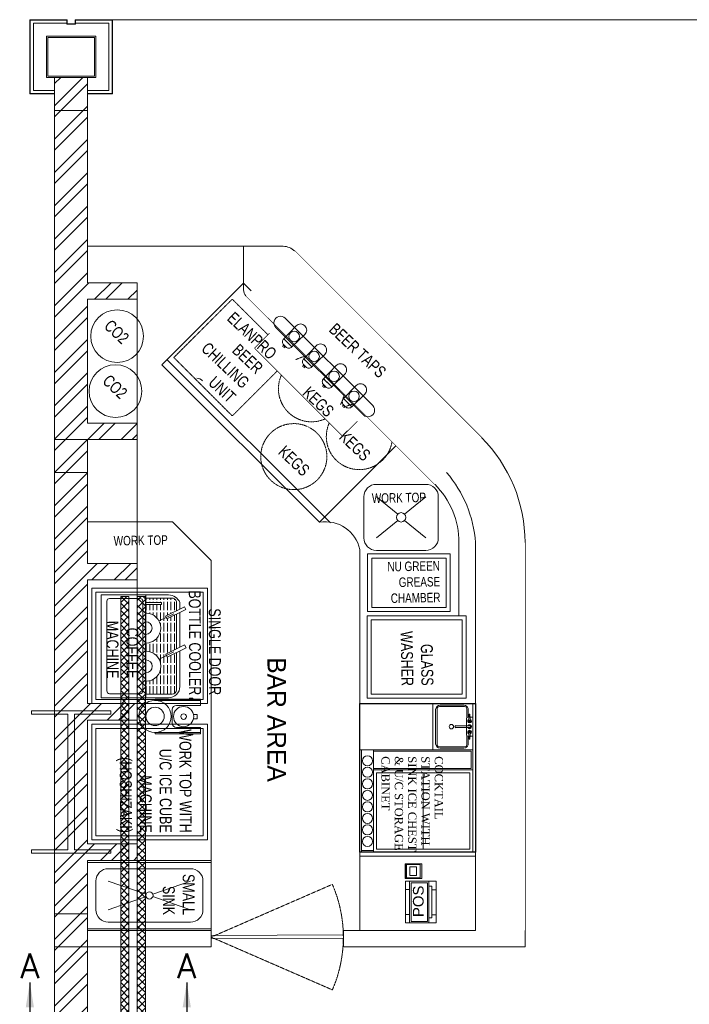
# Model space of a CAD drawing. Header units: millimetres. Extents: x -4747 to 55193, y -3459 to 48388.
# Tile 29 of 35: x -211 to 3842, y 42422 to 48388. Entities that reach past the tile are written whole.
import ezdxf

# ---------------------------------------------------------------- set-up
doc = ezdxf.new("R2010")
doc.units = ezdxf.units.MM
doc.header["$MEASUREMENT"] = 0
doc.linetypes.add('XR-FP-DS$0$DASHED', pattern=[0.75, 0.5, -0.25])
doc.linetypes.add('XR-FP-DS$0$HIDDEN', pattern=[0.375, 0.25, -0.125])
doc.layers.get('0').update_dxf_attribs({"lineweight": 5})
for name, color, linetype, lineweight, true_color in [('M-MEP-ELCT-TRUNKING', 7, 'Continuous', 20, 0x960000), ('XR-FP-DS$0$00_FB_EQUI_equipo', 9, 'Continuous', 0, 0x808080), ('XR-FP-DS$0$A-DETL-GENF', 9, 'Continuous', 0, 0x808080), ('XR-FP-DS$0$A-Wall', 9, 'Continuous', 0, 0x808080), ('XR-FP-DS$0$bar-equipment', 9, 'Continuous', 0, 0x808080), ('XR-FP-DS$0$Column', 9, 'Continuous', 0, 0x808080), ('XR-FP-DS$0$ELECTRIC POINTS', 9, 'Continuous', 0, 0x808080), ('XR-FP-DS$0$elevation line', 9, 'Continuous', 0, 0x808080), ('XR-FP-DS$0$EQUIP.', 9, 'Continuous', 0, 0x808080), ('XR-FP-DS$0$Equipment', 9, 'Continuous', 0, 0x808080), ('XR-FP-DS$0$Furn', 9, 'Continuous', 0, 0x808080), ('XR-FP-DS$0$Furniture01', 9, 'Continuous', 0, 0x808080), ('XR-FP-DS$0$LEGEND', 9, 'Continuous', 0, 0x808080), ('XR-FP-DS$0$Naren-Kitchen', 9, 'Continuous', 0, 0x808080), ('XR-FP-DS$0$ND_02_WALL', 9, 'Continuous', 0, 0x808080), ('XR-FP-DS$0$ND_26_HATCH', 9, 'Continuous', 0, 0x808080), ('XR-FP-DS$0$New-Design-Equipment', 9, 'Continuous', 0, 0x808080), ('XR-FP-DS$0$New1-furn', 9, 'Continuous', 0, 0x808080), ('XR-FP-DS$0$text equipment', 9, 'Continuous', 0, 0x808080)]:
    doc.layers.add(name, color=color, linetype=linetype, lineweight=lineweight, true_color=true_color)
doc.styles.add('Oswald Light', font='txt')
doc.styles.get("Standard").update_dxf_attribs({"font": 'romans.shx'})
doc.styles.add('XR-FP-DS$0$Cen-Gothic', font='GOTHIC.TTF', dxfattribs={"height": 2})
doc.styles.add('XR-FP-DS$0$DIMTEXT', font='arial.ttf', dxfattribs={"width": 0.75})
doc.styles.add('XR-FP-DS$0$Standard', font='times.ttf')
doc.dimstyles.new('MDS-50', dxfattribs={"dimtxt": 100, "dimasz": 100, "dimexe": 50, "dimexo": 50, "dimgap": 25, "dimtad": 1, "dimdec": 0, "dimtxsty": 'Oswald Light', "dimcen": 0, "dimdle": 1.5875, "dimazin": 0, "dimtfac": 1, "dimtdec": 0, "dimtix": 1, "dimtmove": 0, "dimatfit": 0, "dimfxl": 1, "dimfrac": 2, "dimtolj": 1, "dimarcsym": 0})
pattern_1 = [(45, (466761.75, 4437.1), (-101.02788, 101.02788), []), (45, (466829.1, 4437.1), (-101.02788, 101.02788), [])]
pattern_2 = [(45, (0, 34557.94), (-22.097087, 22.097087), []), (135, (0, 34557.94), (-22.097087, -22.097087), [])]

# ---------------------------------------------------------------- blocks, each defined once
blk = doc.blocks.new('XR-FP-DS$0$TPV')
at = {"layer": 'XR-FP-DS$0$New-Design-Equipment', "color": 0}
for points in [[(0, 0.3), (0, 0), (0.4099, 0), (0.4099, 0.3)], [(0.3254, 0.3), (0.0803, 0.3), (0.0803, 0.2577), (0.3254, 0.2577)], [(0, 0.038), (0.4099, 0.038), (0.4099, 0.2282), (0, 0.2282)], [(0.0127, 0.0549), (0.393, 0.0549), (0.393, 0.2155), (0.0127, 0.2155)], [(0.3592, 0.2577), (0.0507, 0.2577), (0.0507, 0.2282), (0.3592, 0.2282)], [(0.3275, 0.038), (0.0824, 0.038), (0.0824, 0), (0.3275, 0)]]:
    blk.add_lwpolyline(points, close=True, dxfattribs=at)
blk = doc.blocks.new('XR-FP-DS$0$bar-code printer')
at = {"layer": 'XR-FP-DS$0$bar-equipment', "color": 0}
for p, q in [((-72.5, 164.4), (-72.5, 164.3)), ((-72.5, 164.4), (72.5, 164.4)), ((-72.5, 164.3), (-72.5, 163)), ((-72.5, 164.3), (72.5, 164.3)), ((-72.5, 163), (-72.5, 159.4)), ((-72.5, 159.4), (-72.5, 155)), ((-72.5, 155), (-72.5, 150.1)), ((-72.5, 150.1), (-72.5, 144.7)), ((-72.5, 144.7), (-72.5, 138.9)), ((-72.5, 138.9), (-72.5, 133.1)), ((-72.5, 133.1), (-72.5, 127.9)), ((-72.5, 127.9), (-72.5, 10.2)), ((-65, 148.7), (-65, 19)), ((-65, 148.7), (65, 148.7)), ((-42.5, 111.7), (-42.5, 106.6)), ((-42.5, 111.7), (42.5, 111.7)), ((-42.5, 111.4), (42.5, 111.4)), ((-42.5, 106.6), (-42.5, 95.8)), ((42.5, 111.7), (42.5, 106.6)), ((42.5, 106.6), (42.5, 95.8)), ((65, 148.7), (65, 19)), ((72.5, 164.4), (72.5, 164.3)), ((72.5, 164.3), (72.5, 163)), ((72.5, 163), (72.5, 159.4)), ((72.5, 159.4), (72.5, 155)), ((72.5, 155), (72.5, 150.1)), ((72.5, 150.1), (72.5, 144.7)), ((72.5, 144.7), (72.5, 138.9)), ((72.5, 138.9), (72.5, 133.1)), ((72.5, 133.1), (72.5, 127.9)), ((72.5, 127.9), (72.5, 10.2)), ((-72.5, 0), (-72.5, 10.2)), ((-72.5, 10.2), (72.5, 10.2)), ((-72.5, 0), (72.5, 0)), ((-65, 19), (-65, 14.5)), ((-65, 14.5), (65, 14.5)), ((-42.5, 95.8), (-42.5, 93.4)), ((-42.5, 93.4), (-42.5, 89.7)), ((-42.5, 89.7), (-42.5, 82.5)), ((-42.5, 82.5), (-42.5, 75.4)), ((-42.5, 75.4), (-42.5, 68.7)), ((-42.5, 68.7), (-42.5, 62.7)), ((-42.5, 62.7), (-42.5, 60.6)), ((-42.5, 60.6), (-42.5, 57.8)), ((-42.5, 57.8), (-42.5, 53.3)), ((-42.5, 53.3), (-42.5, 50)), ((-42.5, 50), (-42.5, 49.3)), ((-42.5, 48.9), (-42.5, 49.3)), ((-42.5, 48.9), (-42.5, 47.7)), ((-42.5, 47.7), (-42.5, 47.1)), ((-42.5, 45.8), (-42.5, 47.1)), ((-42.5, 45.8), (42.5, 45.8)), ((42.5, 95.8), (42.5, 93.4)), ((42.5, 93.4), (42.5, 89.7)), ((42.5, 89.7), (42.5, 82.5)), ((42.5, 82.5), (42.5, 75.4)), ((42.5, 75.4), (42.5, 68.7)), ((42.5, 68.7), (42.5, 62.7)), ((42.5, 62.7), (42.5, 60.6)), ((42.5, 60.6), (42.5, 57.8)), ((42.5, 57.8), (42.5, 53.3)), ((42.5, 53.3), (42.5, 50)), ((42.5, 50), (42.5, 49.3)), ((42.5, 48.9), (42.5, 49.3)), ((42.5, 48.9), (42.5, 47.7)), ((42.5, 47.7), (42.5, 47.1)), ((42.5, 45.8), (42.5, 47.1)), ((65, 19), (65, 14.5)), ((72.5, 0), (72.5, 10.2))]:
    blk.add_line(p, q, dxfattribs=at)
blk = doc.blocks.new('XR-FP-DS$0$Coffee machine1')
at = {"layer": 'XR-FP-DS$0$New-Design-Equipment', "ltscale": 0.02}
h = blk.add_hatch(dxfattribs=at)
h.set_pattern_fill('ACAD_ISO02W100', color=0, scale=0.005, style=0)
h.set_pattern_definition([(360, (-4.92096, -468.901333), (2e-18, 0.025), [0.06, -0.015])])
h.paths.add_polyline_path([(0.1789, -0.5362, 0.414214), (0.2089, -0.5062), (0.2089, -0.319), (0.1793, -0.319), (0.1793, -0.4289), (0.1639, -0.4289), (0.1639, -0.319), (0.103, -0.319, -0.271166), (0.0467, -0.4112), (0.0719, -0.4628), (0.0815, -0.4581), (0.12, -0.5362)])
h.paths.add_polyline_path([(0.095, -0.5362), (0.0613, -0.468), (0.0719, -0.4628), (0.0467, -0.4112, -0.561127), (-0.1107, -0.319), (-0.1683, -0.319, -0.274215), (-0.2246, -0.4124), (-0.1994, -0.464), (-0.1898, -0.4593), (-0.1519, -0.5362)])
h.paths.add_polyline_path([(-0.1769, -0.5362), (-0.21, -0.4692), (-0.1994, -0.464), (-0.2246, -0.4124, -0.564865), (-0.382, -0.319), (-0.4738, -0.319), (-0.4738, -0.5062, 0.414214), (-0.4438, -0.5362)])
at = {"layer": 'XR-FP-DS$0$New-Design-Equipment', "color": 0, "ltscale": 0.02}
for p, q in [((-0.5, -0.319), (0.2318, -0.319)), ((-0.4738, -0.5062), (-0.4738, -0.319)), ((0.2089, -0.319), (0.2089, -0.5062)), ((-0.2242, -0.4131), (-0.1733, -0.5177)), ((0.0471, -0.4119), (0.098, -0.5165)), ((-0.1769, -0.5362), (-0.4438, -0.5362)), ((0.095, -0.5362), (-0.1519, -0.5362)), ((0.1789, -0.5362), (0.12, -0.5362))]:
    blk.add_line(p, q, dxfattribs=at)
blk.add_lwpolyline([(0.1317, -0.56), (0.178, -0.56, 0.290382), (0.2318, -0.48), (0.2318, 0), (-0.5, 0), (-0.5, -0.48, 0.414214), (-0.42, -0.56), (-0.1652, -0.56)], format="xyb", dxfattribs=at)
blk.add_lwpolyline([(-0.4508, -0.0405), (0.1866, -0.0405, -0.414214), (0.2066, -0.0605), (0.2066, -0.277, -0.414214), (0.1866, -0.297), (-0.4508, -0.297, -0.414214), (-0.4708, -0.277), (-0.4708, -0.0605, -0.414214)], format="xyb", close=True, dxfattribs=at)
for points in [[(0.1639, -0.319), (0.1793, -0.319), (0.1793, -0.4289), (0.1639, -0.4289)], [(-0.1236, -0.5936), (-0.1437, -0.6036), (-0.21, -0.4692), (-0.1898, -0.4593)], [(0.1477, -0.5924), (0.1276, -0.6024), (0.0613, -0.468), (0.0815, -0.4581)]]:
    blk.add_lwpolyline(points, close=True, dxfattribs=at)
for points in [[(-0.1402, -0.56), (0.1067, -0.56)], [(0.1317, -0.56), (0.178, -0.56)]]:
    blk.add_lwpolyline(points, dxfattribs=at)
for centre, radius, start, end in [((-0.2752, -0.3183), 0.1069, 180.24011, 0.24011), ((-0.2752, -0.3183), 0.045, 180.24011, 0.24011), ((-0.0039, -0.317), 0.1069, 180.24011, 0.24011), ((-0.0039, -0.317), 0.045, 180.24011, 0.24011), ((-0.4438, -0.5062), 0.03, 180, 270), ((0.1789, -0.5062), 0.03, 270, 0)]:
    blk.add_arc(centre, radius, start, end, dxfattribs=at)
blk = doc.blocks.new('XR-FP-DS$0$MOLINILLO-Grinder')
at = {"layer": 'XR-FP-DS$0$New-Design-Equipment', "color": 0}
for p, q in [((0, -0.2744), (0, 0)), ((0, 0), (0.0091, 0)), ((0.0091, -0.2783), (0.0091, 0)), ((0.0091, 0), (0.0398, 0)), ((0.0398, -0.1442), (0.0398, 0)), ((0.173, -0.1442), (0.173, 0)), ((0.173, 0), (0.2034, 0)), ((0.2034, -0.2783), (0.2034, 0)), ((0.2102, 0), (0.2034, 0)), ((0.2102, -0.2744), (0.2102, 0)), ((0, -0.0453), (-0.006, -0.0453)), ((-0.006, -0.0453), (-0.006, -0.0666)), ((0, -0.0666), (0, -0.0453)), ((0.0921, -0.0417), (0.0921, -0.0191)), ((0.0921, -0.0191), (0.118, -0.0191)), ((0.118, -0.0417), (0.118, -0.0191)), ((0.2102, -0.0453), (0.2162, -0.0453)), ((0.2102, -0.0666), (0.2102, -0.0453)), ((0.2162, -0.0453), (0.2162, -0.0666)), ((-0.006, -0.0666), (0, -0.0666)), ((0.2162, -0.0666), (0.2102, -0.0666)), ((0.0655, -0.1698), (0.1473, -0.1698)), ((0.009, -0.2744), (0, -0.2744)), ((0.2102, -0.2744), (0.2034, -0.2744))]:
    blk.add_line(p, q, dxfattribs=at)
for centre, radius in [((0.1051, -0.1015), 0.0612), ((0.1051, -0.1015), 0.0168), ((0.1062, -0.2744), 0.0972), ((0.1062, -0.2744), 0.0555)]:
    blk.add_circle(centre, radius, dxfattribs=at)
for centre, start, end in [((0.0655, -0.1442), 180, 270), ((0.1473, -0.1442), 270, 0)]:
    blk.add_arc(centre, 0.0257, start, end, dxfattribs=at)
blk = doc.blocks.new('XR-FP-DS$0$7 tappars singel planX')
at = {"layer": 'XR-FP-DS$0$New-Design-Equipment', "color": 0}
blk.add_line((-404.9, 38.9), (-405.7, 50.6), dxfattribs=at)
at = {"layer": 'XR-FP-DS$0$New-Design-Equipment', "color": 0, "flags": 128}
for points in [[(-363.8, 258.4), (-366.2, 149), (-435.5, 149), (-437.8, 258.4, -0.414214), (-400.8, 295.4, -0.414214), (-363.8, 258.4)], [(-392.1, 149), (-392, 149), (-392, 149), (-365.6, 149, -0.414214), (-392.1, 122.6), (-392.1, 122.6), (-400.8, 122.6), (-409.6, 122.6), (-409.6, 122.6, -0.414214), (-436.1, 149), (-409.6, 149), (-409.6, 149), (-409.6, 149), (-400.8, 149)]]:
    blk.add_lwpolyline(points, format="xyb", close=True, dxfattribs=at)
for points in [[(-407.6, 119.8), (-410, 122.8), (-390, 122.8), (-392.4, 119.8)], [(-412.9, 69.7), (-409.9, 72.7), (-389.9, 72.7), (-386.9, 69.7), (-386.9, 49.7), (-389.9, 46.7), (-409.9, 46.7), (-412.9, 49.7)]]:
    blk.add_lwpolyline(points, close=True, dxfattribs=at)
blk.add_lwpolyline([(-405.3, 50.8), (-405.3, 61.4), (-405.4, 61.4), (-405.4, 119.8), (-394.5, 119.8), (-394.5, 61.4), (-394.7, 61.4), (-394.7, 50.9)], dxfattribs=at)
blk.add_lwpolyline([(-394.2, 50.6), (-395, 38.1, -0.272953), (-397.8, 33.9, -0.272953), (-402.8, 34.3, -0.272953), (-404.9, 38.9)], format="xyb", dxfattribs=at)
at = {"layer": 'XR-FP-DS$0$New-Design-Equipment', "color": 0, "linetype": 'Continuous'}
blk.add_circle((-400.8, 203.5), 32, dxfattribs=at)
at = {"layer": 'XR-FP-DS$0$New-Design-Equipment', "color": 0}
blk.add_circle((-399.9, 59.7), 11.5, dxfattribs=at)
blk = doc.blocks.new('XR-FP-DS$0$beer-goal post')
at = {"layer": 'XR-FP-DS$0$Furn', "color": 0, "ltscale": 500}
for p, q in [((-93, 750), (-218, 750)), ((-218, 0), (-218, 750)), ((-93, 0), (-218, 0))]:
    blk.add_line(p, q, dxfattribs=at)
at = {"layer": 'XR-FP-DS$0$New-Design-Equipment', "color": 0}
for p, q in [((-40, 0), (-40, 750)), ((40, 0), (40, 750))]:
    blk.add_line(p, q, dxfattribs=at)
for centre, start, end in [((0, 750), 0, 180.01236), ((0, 0), 179.98764, 0)]:
    blk.add_arc(centre, 40, start, end, dxfattribs=at)
at = {"layer": 'XR-FP-DS$0$New-Design-Equipment', "color": 0, "xscale": -1, "rotation": 270}
for p in [(-203.5, 1033.1), (-203.5, 862.3), (-203.5, 691.6), (-203.5, 520.8)]:
    blk.add_blockref('XR-FP-DS$0$7 tappars singel planX', p, dxfattribs=at)
blk = doc.blocks.new('XR-FP-DS$0$A$C801a957d')
at = {"layer": 'XR-FP-DS$0$EQUIP.'}
for p, q in [((0, 0), (-700, 0)), ((-259.2, -280), (-259.2, 0)), ((-241.7, -36.3), (-241.7, -243.7)), ((-232.7, -248.1), (-232.7, -31.9)), ((-219.4, -18.5), (-66.5, -18.5)), ((-70.8, -9.6), (-215, -9.6)), ((-53.1, -32.9), (-53.1, -31.9)), ((-53.1, -31.9), (-53.1, -85.4)), ((-44.8, -30.3), (-44.8, -82.8)), ((-17.5, -900), (-17.5, 0)), ((-700, -770), (-700, -70)), ((-55.4, -91.1), (-55.4, -169.1)), ((-39.9, -82.8), (-47.1, -82.8)), ((-46.6, -101.8), (-40.1, -109.6)), ((-38.9, -65.6), (-41.2, -106.5)), ((-35.7, -63.9), (-37.1, -63.9)), ((-34, -65.6), (-31.7, -106.5)), ((-17.5, -82.8), (-33, -82.8)), ((-25.8, -82.8), (-33, -82.8)), ((-26.2, -101.8), (-32.8, -109.6)), ((-36.4, -134.1), (-118.5, -134.1)), ((-36.4, -145.9), (-118.5, -145.9)), ((-55.4, -145.9), (-55.4, -188.9)), ((-46.6, -178.2), (-40.1, -170.4)), ((-38.9, -214.4), (-41.2, -173.5)), ((-34, -214.4), (-31.7, -173.5)), ((-26.2, -178.2), (-32.8, -170.4)), ((-53.1, -247.1), (-53.1, -194.6)), ((-39.9, -197.2), (-47.1, -197.2)), ((-44.8, -249.7), (-44.8, -197.2)), ((-35.7, -216.1), (-37.1, -216.1)), ((-17.5, -197.2), (-33, -197.2)), ((-17.5, -280), (-700, -280)), ((-689.7, -900), (-689.7, -280)), ((-617.9, -900), (-617.9, -280)), ((-66.5, -261.5), (-219.4, -261.5)), ((-215, -270.4), (-70.8, -270.4)), ((-53.1, -248.1), (-53.1, -247.1)), ((-17.5, -402.5), (-617.9, -402.5)), ((-317.7, -420), (-317.7, -882.5)), ((-617.9, -891.3), (-689.7, -891.3))]:
    blk.add_line(p, q, dxfattribs=at)
for points in [[(-700, -900), (-700, 0), (0, 0), (0, -900)], [(-617.9, -280), (-617.9, -402.5), (-17.5, -402.5), (-17.5, -280)], [(-617.9, -288.7), (-617.9, -393.7), (-26.3, -393.7), (-26.3, -288.7)], [(-600.4, -420), (-600.4, -882.5), (-35, -882.5), (-35, -420)]]:
    blk.add_lwpolyline(points, close=True, dxfattribs=at)
at = {"layer": 'XR-FP-DS$0$EQUIP.', "color": 18, "lineweight": -3, "true_color": 0x000000}
blk.add_lwpolyline([(0, 0), (0, -900), (-700, -900), (-700, 0)], close=True, dxfattribs=at)
at = {"layer": 'XR-FP-DS$0$EQUIP.'}
for centre, radius in [((-36.4, -106.5), 4.14), ((-146.4, -140), 13.3), ((-36.4, -173.5), 4.14), ((-654, -346.6), 30.5), ((-654, -416.4), 30.5), ((-654, -486.3), 30.5), ((-654, -556.1), 30.5), ((-654, -625.9), 30.5), ((-654, -695.8), 30.5), ((-654, -765.6), 30.5), ((-654, -835.4), 30.5)]:
    blk.add_circle(centre, radius, dxfattribs=at)
for centre, radius, start, end in [((-215, -36.3), 26.7, 90, 180), ((-219.4, -31.9), 13.3, 90, 180), ((-70.8, -36.3), 26.7, 12.96515, 90), ((-66.5, -31.9), 13.3, 0, 90), ((-47.1, -91.1), 8.29, 90, 180), ((-36.4, -106.5), 11.2, 111.68029, 68.31971), ((-36.4, -106.5), 10.1, 158.27036, 21.72964), ((-36.4, -106.5), 7.1, 172.00819, 7.99181), ((-36.4, -106.5), 4.73, 173.64034, 6.35966), ((-37.1, -65.7), 1.78, 90, 176.82017), ((-35.7, -65.7), 1.78, 3.17983, 90), ((-118.5, -140), 7.69, 50.28486, 309.71514), ((-118.5, -140), 5.92, 90, 270), ((-36.4, -173.5), 11.2, 291.68029, 248.31971), ((-36.4, -173.5), 10.1, 338.27036, 201.72964), ((-36.4, -140), 11.2, 211.75686, 148.24314), ((-36.4, -140), 10.1, 216.03188, 143.96812), ((-36.4, -173.5), 7.1, 352.00819, 187.99181), ((-36.4, -173.5), 4.73, 353.64034, 186.35966), ((-36.4, -140), 7.1, 236.44269, 123.55731), ((-36.4, -140), 5.92, 270, 90), ((-47.1, -188.9), 8.29, 180, 270), ((-37.1, -214.3), 1.78, 183.17983, 270), ((-35.7, -214.3), 1.78, 270, 356.82017), ((-215, -243.7), 26.7, 180, 270), ((-219.4, -248.1), 13.3, 180, 270), ((-70.8, -243.7), 26.7, 270, 347.03485), ((-66.5, -248.1), 13.3, 270, 0)]:
    blk.add_arc(centre, radius, start, end, dxfattribs=at)
blk = doc.blocks.new('XR-FP-DS')
at = {"layer": 'XR-FP-DS$0$ND_26_HATCH', "transparency": 33554559}
h = blk.add_hatch(dxfattribs=at)
h.set_pattern_fill('ANSI32', color=256, scale=15)
h.set_pattern_definition(pattern_1)
h.paths.add_polyline_path([(200, 13480), (0, 13480), (0, 0), (4190, 0), (4190, 650), (4390, 650), (4390, 850), (3990, 850), (3990, 200), (200, 200), (200, 8735.8), (500, 8735.8), (500, 8835.8), (200, 8835.8), (200, 9585.8), (500, 9585.8), (500, 9685.8), (200, 9685.8), (200, 10435.8), (500, 10435.8), (500, 10535.8), (200, 10535.8), (200, 11285.8), (500, 11285.8), (500, 11385.8), (200, 11385.8), (200, 12135.8), (500, 12135.8), (500, 12235.8), (200, 12235.8)])
h = blk.add_hatch(dxfattribs=at)
h.set_pattern_fill('ANSI32', color=256, scale=15)
h.set_pattern_definition(pattern_1)
h.paths.add_polyline_path([(200, 13480), (0, 13480), (0, 0), (4190, 0), (4190, 650), (4390, 650), (4390, 850), (3990, 850), (3990, 200), (200, 200), (200, 8735.8), (500, 8735.8), (500, 8835.8), (200, 8835.8), (200, 9585.8), (500, 9585.8), (500, 9685.8), (200, 9685.8), (200, 10435.8), (500, 10435.8), (500, 10535.8), (200, 10535.8), (200, 11285.8), (500, 11285.8), (500, 11385.8), (200, 11385.8), (200, 12135.8), (500, 12135.8), (500, 12235.8), (200, 12235.8)])
at = {"layer": 'XR-FP-DS$0$A-DETL-GENF'}
blk.add_line((350, 13830), (5740, 13830), dxfattribs=at)
for points in [[(-50, 13730), (250, 13730), (250, 13480), (-50, 13480)], [(-42, 13722), (242, 13722), (242, 13488), (-42, 13488)]]:
    blk.add_lwpolyline(points, close=True, dxfattribs=at)
at = {"layer": 'XR-FP-DS$0$A-Wall'}
for points in [[(0, 13380), (-150, 13380), (-150, 13830), (75, 13830), (75, 13805), (125, 13805), (125, 13830), (350, 13830), (350, 13380), (200, 13380)], [(0, 13382), (-148, 13382), (-148, 13828), (73, 13828), (73, 13803), (127, 13803), (127, 13828), (348, 13828), (348, 13382), (200, 13382)], [(0, 13402), (-128, 13402), (-128, 13808), (73, 13808)], [(200, 13402), (328, 13402), (328, 13808), (127, 13808)]]:
    blk.add_lwpolyline(points, dxfattribs=at)
at = {"layer": 'XR-FP-DS$0$Column'}
for points in [[(0, 13280), (200, 13280), (200, 13480), (0, 13480)], [(0, 11087.2), (200, 11087.2), (200, 11287.2), (0, 11287.2)], [(80.5, 9621.8), (-140.5, 9621.8), (-140.5, 9641.8), (340.5, 9641.8), (340.5, 9621.8), (119.5, 9621.8), (119.5, 8799.8), (340.5, 8799.8), (340.5, 8779.8), (-140.5, 8779.8), (-140.5, 8799.8), (80.5, 8799.8)], [(0, 8211.4), (200, 8211.4), (200, 8411.4), (0, 8411.4)]]:
    blk.add_lwpolyline(points, close=True, dxfattribs=at)
at = {"layer": 'XR-FP-DS$0$EQUIP.'}
for p, q in [((713.1, 10788.4), (200, 10788.4)), ((948, 10553.6), (713.1, 10788.4)), ((2448, 10661.2), (2448, 10218.2)), ((948, 10388.4), (948, 10553.6)), ((948, 8311.4), (948, 10388.4)), ((325, 8610.8), (553.4, 8530.8)), ((594.6, 8530.8), (823, 8610.8)), ((325, 8436.4), (553.4, 8516.4)), ((594.6, 8516.4), (823, 8436.4))]:
    blk.add_line(p, q, dxfattribs=at)
for points in [[(2394.8, 10593.2), (2394.8, 10243.2), (1894.8, 10243.2), (1894.8, 10593.2)], [(2369.8, 10568.2), (2369.8, 10268.2), (1919.8, 10268.2), (1919.8, 10568.2)], [(925, 10385.8), (925, 9685.8), (225, 9685.8), (225, 10385.8)], [(900, 10360.8), (900, 9710.8), (250, 9710.8), (250, 10360.8)], [(2491.8, 10218.2), (2491.8, 9718.2), (1891.8, 9718.2), (1891.8, 10218.2)], [(2466.8, 10193.2), (2466.8, 9743.2), (1916.8, 9743.2), (1916.8, 10193.2)], [(925, 9560.8), (925, 8860.8), (225, 8860.8), (225, 9560.8)], [(900, 9535.8), (900, 8885.8), (250, 8885.8), (250, 9535.8)], [(200, 8722.8), (948, 8722.8), (948, 8321.4), (200, 8321.4)]]:
    blk.add_lwpolyline(points, close=True, dxfattribs=at)
blk.add_lwpolyline([(325, 8685.8), (823, 8685.8, -0.414214), (898, 8610.8), (898, 8436.4, -0.414214), (823, 8361.4), (325, 8361.4, -0.414214), (250, 8436.4), (250, 8610.8, -0.414214)], format="xyb", close=True, dxfattribs=at)
for centre, radius in [((378.5, 11912.5), 159.7), ((368.4, 11579.4), 159.7), ((574, 8523.6), 21.9)]:
    blk.add_circle(centre, radius, dxfattribs=at)
at = {"layer": 'XR-FP-DS$0$Equipment'}
blk.add_lwpolyline([(1603.6, 10784.4), (649, 11739), (1143.9, 12234), (2098.5, 11279.4)], close=True, dxfattribs=at)
at = {"layer": 'XR-FP-DS$0$Equipment', "linetype": 'XR-FP-DS$0$HIDDEN', "ltscale": 3}
blk.add_lwpolyline([(721.8, 11783.1), (1075.3, 11429.5), (1428.9, 11783.1), (1075.3, 12136.6)], close=True, dxfattribs=at)
for centre in [(1555.1, 11593.5), (1844.8, 11303.8), (1448, 11182.5)]:
    blk.add_circle(centre, 200, dxfattribs=at)
at = {"layer": 'XR-FP-DS$0$Furniture01'}
for p, q in [((200, 12457), (1383.6, 12457)), ((1143.9, 12457), (1143.9, 12193.1)), ((1454.3, 12427.7), (2584.4, 11297.6)), ((500, 11385.8), (500, 12135.8)), ((1158.6, 12157.7), (2301.6, 11014.8)), ((683.4, 11767.9), (1670.6, 10780.7)), ((500, 10535.8), (500, 11285.8)), ((1947.7, 10939.6), (2077.7, 10834.6)), ((2247.7, 10939.6), (2117.8, 10834.6)), ((2077.7, 10794.5), (1947.7, 10689.6)), ((2117.8, 10794.5), (2247.7, 10689.6)), ((1848, 10619.8), (1848, 8311.4)), ((2548.5, 10661.2), (2548.5, 8311.4)), ((2848, 10661.2), (2848, 8211.4)), ((500, 9685.8), (500, 10435.8)), ((1888.1, 8786.4), (2438.1, 8786.4)), ((198, 8311.4), (948, 8311.4)), ((948, 8311.4), (948, 8211.4)), ((1748, 8311.4), (2448, 8311.4)), ((1748, 8311.4), (1748, 8211.4)), ((198, 8211.4), (948, 8211.4)), ((1748, 8211.4), (2848, 8211.4))]:
    blk.add_line(p, q, dxfattribs=at)
blk.add_circle((2097.7, 10814.6), 28.4, dxfattribs=at)
for centre, radius, start, end in [((1383.6, 12357), 100, 45, 90), ((1193.9, 12193.1), 50, 180, 225), ((860.8, 11607), 50, 45, 90), ((1948, 10661.2), 900, 0, 45), ((1948, 10661.2), 500, 0, 45), ((1640.5, 10575.5), 212.2, 12.05759, 100.01212)]:
    blk.add_arc(centre, radius, start, end, dxfattribs=at)
at = {"layer": 'XR-FP-DS$0$Naren-Kitchen'}
blk.add_line((500, 8735.8), (948, 8735.8), dxfattribs=at)
at = {"layer": 'XR-FP-DS$0$ND_02_WALL'}
for p, q in [((0, 13480), (0, 0)), ((200, 13480), (200, 12235.8)), ((200, 12235.8), (500, 12235.8)), ((500, 12135.8), (500, 12235.8)), ((200, 12135.8), (200, 11385.8)), ((200, 12135.8), (500, 12135.8)), ((200, 11385.8), (500, 11385.8)), ((500, 11285.8), (500, 11385.8)), ((200, 11287.2), (200, 10535.8)), ((200, 11285.8), (500, 11285.8)), ((200, 10535.8), (500, 10535.8)), ((500, 10435.8), (500, 10535.8)), ((200, 10435.8), (200, 9685.8)), ((200, 10435.8), (500, 10435.8)), ((200, 9685.8), (500, 9685.8)), ((500, 9585.8), (500, 9685.8)), ((200, 9585.8), (200, 8835.8)), ((200, 9585.8), (500, 9585.8)), ((200, 8835.8), (500, 8835.8)), ((500, 8735.8), (500, 8835.8)), ((200, 8735.8), (200, 200)), ((200, 8735.8), (500, 8735.8))]:
    blk.add_line(p, q, dxfattribs=at)
at = {"layer": 'XR-FP-DS$0$New1-furn', "linetype": 'XR-FP-DS$0$DASHED'}
for q in [(1681.3, 8590.7, 0), (1681.3, 7951.6, 0)]:
    blk.add_line((947.9, 8271.1), q, dxfattribs=at)
at = {"layer": 'XR-FP-DS$0$New1-furn'}
for p, q in [((1747.8, 8284.5, 0), (947.9, 8281.4)), ((1747.9, 8264.5, 0), (948, 8261.4))]:
    blk.add_line(p, q, dxfattribs=at)
at = {"layer": 'XR-FP-DS$0$New1-furn', "linetype": 'XR-FP-DS$0$DASHED'}
blk.add_arc((947.9, 8271.1), 800, 336.45604, 23.54396, dxfattribs=at)
at = {"layer": 'XR-FP-DS$0$00_FB_EQUI_equipo', "transparency": 33554539}
for name, p, xscale, yscale, zscale, rotation in [('XR-FP-DS$0$Coffee machine1', (281.3, 10146.9), 851.8267891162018, 851.8267891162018, 851.8267891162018, 90.00000000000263), ('XR-FP-DS$0$MOLINILLO-Grinder', (882.3, 9502.3, 763.9), -1000.000000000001, 1000.000000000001, 1000.000000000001, 270.0000017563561)]:
    blk.add_blockref(name, p, dxfattribs=dict(at, xscale=xscale, yscale=yscale, zscale=zscale, rotation=rotation))
at = {"layer": 'XR-FP-DS$0$bar-equipment', "linetype": 'XR-FP-DS$0$HIDDEN', "xscale": -0.6183560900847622, "yscale": 0.6183560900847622, "zscale": 0.6183560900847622, "rotation": 270.0000001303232}
blk.add_blockref('XR-FP-DS$0$bar-code printer', (2122, 8670.3), dxfattribs=at)
at = {"layer": 'XR-FP-DS$0$New-Design-Equipment', "xscale": -618.356090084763, "yscale": 618.3560900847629, "zscale": 618.3560900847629, "rotation": 269.9999999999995}
blk.add_blockref('XR-FP-DS$0$TPV', (2124.3, 8357.2), dxfattribs=at)
at = {"layer": 'XR-FP-DS$0$Equipment', "extrusion": (1.85834e-09, -6.82817e-25, 1), "insert": (1978.2, 9367.1), "char_height": 50.192, "width": 657.611, "attachment_point": 7, "text_direction": (0, -1, 0), "line_spacing_factor": 0.963855, "style": 'XR-FP-DS$0$Standard'}
blk.add_mtext('COCKTAIL STATION WITH SINK ICE CHEST \\P& U/C STORAGE CABINET', dxfattribs=at)
at = {"layer": 'XR-FP-DS$0$LEGEND', "insert": (1400.4, 9967.1, 0), "char_height": 111.644, "width": 5859.235, "attachment_point": 1, "rotation": 269.99998, "style": 'XR-FP-DS$0$Cen-Gothic'}
blk.add_mtext('{\\C256;BAR AREA}', dxfattribs=at)
at = {"layer": 'XR-FP-DS$0$text equipment', "attachment_point": 9, "style": 'XR-FP-DS$0$DIMTEXT'}
for s, insert, char_height, width, rotation in [('CO2', (406.9, 11858.6), 72.27, 518.516, 316.68287), ('CO2', (396.9, 11525.5), 72.27, 518.516, 316.68287), ('\\pxt6;WORK TOP', (2248.7, 10906.7), 57.456, 549.162, 1.01578), ('\\pxt6;WORK TOP', (685.7, 10648.3), 57.456, 549.162, 1.01578), ('\\pxt6;NU GREEN GREASE CHAMBER', (2336.3, 10300.2), 57.456, 549.162, 1.01578), ('SINGLE DOOR BOTTLE COOLER', (813.3, 9736.7), 72.275, 658.084, 270.18952), ('COFFEE MACHINE', (313.9, 9838.5), 72.275, 594.721, 270.18952), ('\\pxt6;GLASS WASHER', (2099.6, 9792.2), 72.275, 532.005, 271.01578), ('WORK TOP WITH U/C ICE CUBE MACHINE\\P(HOSHIZAKI)', (373.9, 8902.5), 72.275, 658.084, 270.18952), ('SMALL SINK', (654.4, 8404.6), 72.27, 292.689, 270.18952), ('{\\W1;POS}', (2234.9, 8583.2), 64.65, 811.969, 90)]:
    blk.add_mtext(s, dxfattribs=dict(at, insert=insert, char_height=char_height, width=width, rotation=rotation))
for points in [[(1158.6, 12157.7), (1454.3, 12427.7), (2584.4, 11297.6), (2301.6, 11014.8)], [(2548.5, 8311.4), (2848, 8311.4), (2848, 10661.2), (2548.5, 10661.2)]]:
    blk.add_wipeout(points).dxf.layer = 'XR-FP-DS$0$Furniture01'
at = {"layer": 'XR-FP-DS$0$EQUIP.'}
blk.add_line((2548.5, 8311.4), (2548.5, 10661.2), dxfattribs=at)
blk.add_lwpolyline([(2548.5, 8311.4), (1848, 8311.4), (1848, 8761.4), (2548.5, 8761.4)], close=True, dxfattribs=at)
at = {"layer": 'XR-FP-DS$0$Furniture01'}
blk.add_lwpolyline([(1947.7, 11014.6), (2247.7, 11014.6, -0.414214), (2322.7, 10939.6), (2322.7, 10689.6, -0.414214), (2247.7, 10614.6), (1947.7, 10614.6, -0.414214), (1872.7, 10689.6), (1872.7, 10939.6, -0.414214)], format="xyb", close=True, dxfattribs=at)
blk.add_arc((1809.2, 10604.7), 741.5, 4.37306, 40.49941, dxfattribs=at)
at = {"layer": 'XR-FP-DS$0$ELECTRIC POINTS'}
blk.add_blockref('XR-FP-DS$0$A$C801a957d', (2548.5, 9686.4), dxfattribs=at)
at = {"layer": 'XR-FP-DS$0$elevation line', "rotation": 44.9996704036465}
blk.add_blockref('XR-FP-DS$0$beer-goal post', (1897.3, 11463.3), dxfattribs=at)
blk.add_wipeout([(1212.8, 11839.5), (1301.2, 11927.9), (1831.5, 11397.5), (1743.2, 11309.2)]).dxf.layer = 'XR-FP-DS$0$Furniture01'
at = {"layer": 'XR-FP-DS$0$text equipment', "width": 518.516, "attachment_point": 9, "rotation": 316.68287, "style": 'XR-FP-DS$0$DIMTEXT'}
for s, insert, char_height in [('ELANPRO BEER CHILLING UNIT', (1053.2, 11501.4), 72.275), ('BEER TAPS', (1963.9, 11653.2), 72.27), ('KEGS', (1647.9, 11416), 72.27), ('KEGS', (1869.4, 11149.1), 72.27), ('KEGS', (1500.8, 11058), 72.27)]:
    blk.add_mtext(s, dxfattribs=dict(at, insert=insert, char_height=char_height))

msp = doc.modelspace()

# ---------------------------------------------------------------- block references
msp.add_blockref('XR-FP-DS', (0, 34557.9))

# ---------------------------------------------------------------- next in the draw order: hatches: boundary and pattern name
at = {"layer": 'M-MEP-ELCT-TRUNKING', "lineweight": 0}
h = msp.add_hatch(dxfattribs=at)
h.set_pattern_fill('ANSI37', color=256, scale=250)
h.set_pattern_definition(pattern_2)
h.paths.add_polyline_path([(12357, 35457.9), (8190, 35457.9), (8190, 34887.2), (8140, 34887.2), (8140, 35507.9), (12407, 35507.9), (12407, 37175.9), (14700, 37175.9), (14700, 44027.9), (14750, 44027.9), (14750, 37125.9), (12457, 37125.9), (12457, 34887.2), (12357, 34887.2)])
h.paths.add_polyline_path([(937.5, 34857.9), (3890, 34857.9), (3890, 35507.9), (8090, 35507.9), (8090, 34887.2), (8040, 34887.2), (8040, 35457.9), (3940, 35457.9), (3940, 34807.9), (937.5, 34807.9)])
h.paths.add_polyline_path([(400, 39377.9), (400, 44893.7), (450, 44893.7), (450, 39398.6), (450, 39098.6), (450, 37507.2), (450, 37207.2), (450, 34857.9), (837.5, 34857.9), (837.5, 34807.9), (400, 34807.9), (400, 37227.9), (400, 37527.9), (400, 39077.9)])
at = {"layer": 'M-MEP-ELCT-TRUNKING', "lineweight": 0, "true_color": 0x0000ff}
h = msp.add_hatch(dxfattribs=at)
h.set_pattern_fill('ANSI37', color=5, scale=250)
h.set_pattern_definition(pattern_2)
h.paths.add_polyline_path([(12307, 35896.2), (12357, 35896.2), (12357, 35557.9), (3840, 35557.9), (3840, 34907.9), (500, 34907.9), (500, 37186.5), (500, 37486.5), (500, 39119.4), (500, 39419.4), (500, 44893.7), (550, 44893.7), (550, 39440.1), (550, 39140.1), (550, 37465.8), (550, 37165.8), (550, 34957.9), (3790, 34957.9), (3790, 35607.9), (12307, 35607.9)])
h.paths.add_polyline_path([(12307, 35996.2), (12307, 37275.9), (14600, 37275.9), (14600, 44027.9), (14650, 44027.9), (14650, 37225.9), (12357, 37225.9), (12357, 35996.2)])

# ---------------------------------------------------------------- next in the draw order: linework, layer by layer
at = {"color": 6, "true_color": 0xff00ff}
msp.add_lwpolyline([(-140.5, 44199.7), (340.5, 44199.7), (340.5, 44179.7), (119.5, 44179.7), (119.5, 43357.7), (340.5, 43357.7), (340.5, 43337.7), (-140.5, 43337.7), (-140.5, 43357.7), (80.5, 43357.7), (80.5, 44179.7), (-140.5, 44179.7), (-140.5, 44199.7)], dxfattribs=at)
at = {"layer": 'M-MEP-ELCT-TRUNKING'}
msp.add_lwpolyline([(400, 39377.9), (400, 44893.7), (450, 44893.7), (450, 39398.6), (450, 39098.6), (450, 37507.2), (450, 37207.2), (450, 34857.9), (837.5, 34857.9), (837.5, 34807.9), (400, 34807.9), (400, 37227.9), (400, 37527.9), (400, 39077.9), (400, 39377.9)], dxfattribs=at)
at = {"layer": 'M-MEP-ELCT-TRUNKING', "color": 5, "true_color": 0x0000ff}
msp.add_lwpolyline([(12307, 35896.2), (12357, 35896.2), (12357, 35557.9), (3840, 35557.9), (3840, 34907.9), (500, 34907.9), (500, 37186.5), (500, 37486.5), (500, 39119.4), (500, 39419.4), (500, 44893.7), (550, 44893.7), (550, 39440.1), (550, 39140.1), (550, 37465.8), (550, 37165.8), (550, 34957.9), (3790, 34957.9), (3790, 35607.9), (12307, 35607.9)], close=True, dxfattribs=at)

# ---------------------------------------------------------------- next in the draw order: texts
at = {"char_height": 150, "attachment_point": 5}
for insert in [(-150, 42654.4), (800, 42654.4)]:
    msp.add_mtext_dynamic_manual_height_columns('A', width=310.606, gutter_width=500, heights=[0], dxfattribs=dict(at, insert=insert))

# ---------------------------------------------------------------- next in the draw order: leaders
for points, override in [([(-150, 42554.4), (-150, 42204.4), (800, 42204.4)], {"dimasz": 150, "dimgap": 25, "dimtad": 0}), ([(800, 42554.4), (800, 42204.4), (-150, 42204.4)], {"dimasz": 150, "dimtad": 0})]:
    msp.add_leader(points, dimstyle='MDS-50', override=override)

doc.saveas('drawing.dxf')
